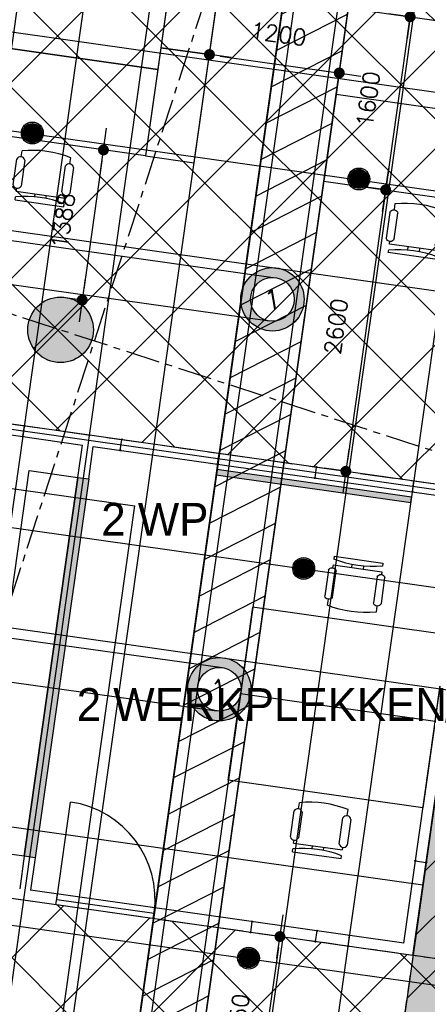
# Model space of a CAD drawing. Header units: millimetres. Extents: x -4106 to 114694, y -37499 to 54647.
# Tile 95 of 109: x 87757 to 91488, y 7281 to 16290. Entities that reach past the tile are written whole.
import ezdxf
from ezdxf.enums import TextEntityAlignment as Align

# ---------------------------------------------------------------- set-up
doc = ezdxf.new("R2010")
doc.units = ezdxf.units.MM
doc.header["$LTSCALE"] = 50
for name, pattern in [('B0301', [25, 12.5, -6.25, 0, -6.25]), ('B0401', [7.5, 5, -2.5]), ('B0702', [4.6875, 3.125, -1.5625]), ('XREF_05-werkset$0$B0702', [4.6875, 3.125, -1.5625]), ('XREF_STRAMIEN$0$B0201', [50, 31.25, -6.25, 6.25, -6.25])]:
    doc.linetypes.add(name, pattern=pattern)
for name, color, linetype in [('FOK_ BRANDSLANGHASPELS', 2, 'Continuous'), ('FOK_00_ALGEMEEN', 1, 'Continuous'), ('FOK_05---_TEKST_18', 1, 'Continuous'), ('FOK_05---_TEKST_25', 2, 'Continuous'), ('FOK_07_STRAMIEN', 13, 'B0301'), ('FOK_08---_MAATVOERING', 2, 'Continuous'), ('FOK_22_BINNENWANDEN', 2, 'Continuous'), ('FOK_22_BINNENWANDEN @ 1 VP1', 2, 'Continuous'), ('FOK_22_BINNENWANDEN @ 1 VP2', 2, 'Continuous'), ('FOK_22_BINNENWANDEN @ 1 VPModel', 2, 'Continuous'), ('FOK_82_LOS MEUBILAIR', 1, 'Continuous'), ('XREF_05-werkset$0$AA28G---_PREFABBETON', 242, 'Continuous'), ('XREF_05-werkset$0$AL28G---_PREFABBETON', 4, 'Continuous'), ('XREF_05-werkset$0$ALR3OR3-_OPPR30', 242, 'Continuous'), ('XREF_05_PLAFOND$0$AA00VV4-_SOLID252', 254, 'Continuous'), ('XREF_05_PLAFOND$0$AA45----_PLAFONDAFW', 1, 'Continuous'), ('XREF_05_PLAFOND$0$AI45----_PLAFONDAFW', 2, 'Continuous'), ('XREF_05_Sprinkler installatie$0$verzonken sprinkler', 6, 'Continuous'), ('XREF_05_Sprinkler installatie$0$WL524---', 4, 'Continuous'), ('XREF_05_Sprinkler installatie$0$WL531---', 3, 'Continuous'), ('XREF_05_Sprinkler installatie$0$WL6516--', 4, 'Continuous'), ('XREF_05_Vloergoot installaties$0$EL6131--_VG', 3, 'Continuous'), ('XREF_05_Vloergoot installaties$0$EL6222--', 3, 'Continuous'), ('XREF_STRAMIEN$0$AL$7A---_STRAMIEN', 1, 'XREF_STRAMIEN$0$B0201')]:
    doc.layers.add(name, color=color, linetype=linetype)
doc.styles.add('FOK-DIM', font='romans.shx')
doc.styles.add('XREF_05_Sprinkler installatie$0$Standard', font='txt')
doc.styles.add('XREF_05_Vloergoot installaties$0$BURO-018', font='simplex.shx', dxfattribs={"height": 180})
doc.dimstyles.new('FOK-100', dxfattribs={"dimscale": 100, "dimtxt": 1.5, "dimasz": 1, "dimexe": 2, "dimexo": 0, "dimgap": 2, "dimtad": 1, "dimdec": 0, "dimzin": 11, "dimdsep": 46, "dimtxsty": 'FOK-DIM', "dimblk1": 'DOT', "dimblk2": 'DOT', "dimsah": 1, "dimcen": 2.5, "dimclrd": 256, "dimclre": 256, "dimclrt": 256, "dimadec": 0, "dimazin": 0, "dimtfac": 1, "dimtdec": 0, "dimtix": 1, "dimtmove": 2, "dimatfit": 3, "dimldrblk": 'DOT', "dimfxl": 2, "dimtolj": 1, "dimtzin": 0, "dimarcsym": 0})

# ---------------------------------------------------------------- blocks, each defined once
blk = doc.blocks.new('XREF_05-werkset$0$V-H-28G001_B09145W02')
at = {"layer": 'XREF_05-werkset$0$AA28G---_PREFABBETON'}
h = blk.add_hatch(color=254, dxfattribs=at)
edge = h.paths.add_edge_path()
edge.add_arc((0, 0), 300, 0, 360)
h = blk.add_hatch(dxfattribs=at)
h.set_pattern_fill('KALKZST', color=1, scale=880, style=0)
h.set_pattern_definition([(45, (-25612.5, -9670.3), (-390.278, 390.278), [])])
edge = h.paths.add_edge_path()
edge.add_arc((0, 0), 300, 0, 360)
at = {"layer": 'XREF_05-werkset$0$AL28G---_PREFABBETON'}
blk.add_circle((0, 0), 300, dxfattribs=at)
blk = doc.blocks.new('XREF_05-werkset$0$V-H-28X00A_09145B1')
blk.add_blockref('XREF_05-werkset$0$V-H-28G001_B09145W02', (88131.4, 13452.1))
blk = doc.blocks.new('XREF_05-werkset')
at = {"layer": 'XREF_05-werkset$0$ALR3OR3-_OPPR30', "linetype": 'XREF_05-werkset$0$B0702'}
blk.add_lwpolyline([(60436.3, 20098.9), (31231.4, 21828.4), (22996.8, 22270), (24807, 36094.7), (95373.9, 36094.7), (86392.8, -27327.7), (68973.9, -21674.7), (69214.5, 10715.9, 0.399143)], format="xyb", close=True, dxfattribs=at)
blk.add_blockref('XREF_05-werkset$0$V-H-28X00A_09145B1', (0, 0))
blk = doc.blocks.new('XREF_STRAMIEN')
at = {"layer": 'XREF_STRAMIEN$0$AL$7A---_STRAMIEN', "ltscale": 0.2}
blk.add_line((4081.1, 40729.3), (99881.1, 9638.9), dxfattribs=at)
blk.add_lwpolyline([(98261.3, 43612.9), (74241, -30401.8)], dxfattribs=at)
blk = doc.blocks.new('XREF_05_PLAFOND')
at = {"layer": 'XREF_05_PLAFOND$0$AA00VV4-_SOLID252'}
h = blk.add_hatch(color=256, dxfattribs=at)
edge = h.paths.add_edge_path(flags=16)
edge.add_line((31231.4, 21828.4), (22996.8, 22270))
edge.add_line((22996.8, 22270), (24807, 36094.7))
edge.add_line((24807, 36094.7), (95373.9, 36094.7))
edge.add_line((95373.9, 36094.7), (86392.8, -27327.7))
edge.add_line((86392.8, -27327.7), (68973.9, -21674.7))
edge.add_line((68973.9, -21674.7), (69214.5, 10715.9))
edge.add_arc((59884.7, 10785.2), 9330, 359.57452, 446.61078)
edge.add_line((60436.3, 20098.9), (31231.4, 21828.4))
edge = h.paths.add_edge_path()
edge.add_line((31161.2, 20520.3), (31177.8, 20829.9))
edge.add_line((31177.8, 20829.9), (60377.7, 19100.6))
edge.add_arc((59884.7, 10785.2), 8330, -0.42547, 86.60747, ccw=False)
edge.add_line((68214.5, 10723.3), (67969.2, -22304.6))
edge.add_line((67969.2, -22304.6), (67939.7, -22395.7))
edge.add_line((67939.7, -22395.7), (87220.1, -28652.8))
edge.add_line((87220.1, -28652.8), (96531.3, 37099.7))
edge.add_line((96531.3, 37099.7), (23925.1, 37099.7))
edge.add_line((23925.1, 37099.7), (21807.3, 20926.8))
edge.add_line((21807.3, 20926.8), (31096.2, 20428.7))
edge.add_line((31096.2, 20428.7), (31101.3, 20523.5))
edge.add_line((31101.3, 20523.5), (31161.2, 20520.3))
at = {"layer": 'XREF_05_PLAFOND$0$AA45----_PLAFONDAFW'}
h = blk.add_hatch(dxfattribs=at)
h.set_pattern_fill('ANSI31', color=256, scale=2200, angle=342.02, style=0)
h.set_pattern_definition([(27.02, (0, 0), (-124.9329, 244.9832), [])])
h.paths.add_polyline_path([(84075.5, -26575.7), (84654.9, -26763.7), (93556.2, 36094.7), (92950.2, 36094.7)])
at = {"layer": 'XREF_05_PLAFOND$0$AI45----_PLAFONDAFW'}
h = blk.add_hatch(dxfattribs=at)
h.set_pattern_fill('_USER,_O', color=256, scale=600, angle=90, pattern_type=0)
h.set_pattern_definition([(81.94, (95233.5, 35104.6), (-594.073, 84.126), [])])
edge = h.paths.add_edge_path(flags=16)
edge.add_arc((41622.2, 26897.4), 5449.9, 0, 360)
h.paths.add_polyline_path([(49933.5, 30177.3), (51533.5, 30177.3), (51533.5, 27777.3), (49933.5, 27777.3)], flags=16)
edge = h.paths.add_edge_path(flags=16)
edge.add_arc((86127.3, 26613.5), 3800, 0, 360)
edge = h.paths.add_edge_path(flags=16)
edge.add_arc((74998.8, -10766.8), 5449.8, 0, 360)
edge = h.paths.add_edge_path()
edge.add_line((31231.4, 21828.4), (22996.8, 22270))
edge.add_line((22996.8, 22270), (24807, 36094.7))
edge.add_line((24807, 36094.7), (95373.9, 36094.7))
edge.add_line((95373.9, 36094.7), (86392.8, -27327.7))
edge.add_line((86392.8, -27327.7), (68973.9, -21674.7))
edge.add_line((68973.9, -21674.7), (69214.5, 10715.9))
edge.add_arc((59884.7, 10785.2), 9330, 359.57452, 446.61078)
edge.add_line((60436.3, 20098.9), (31231.4, 21828.4))
h = blk.add_hatch(dxfattribs=at)
h.set_pattern_fill('_USER,_O', color=256, scale=1800, pattern_type=0)
h.set_pattern_definition([(351.94, (95233.5, 35104.6), (252.378, 1782.22), [])])
edge = h.paths.add_edge_path(flags=16)
edge.add_arc((74998.8, -10766.8), 5449.8, 0, 360)
edge = h.paths.add_edge_path(flags=16)
edge.add_arc((41622.2, 26897.4), 5449.9, 0, 360)
h.paths.add_polyline_path([(49933.5, 30177.3), (51533.5, 30177.3), (51533.5, 27777.3), (49933.5, 27777.3)], flags=16)
edge = h.paths.add_edge_path(flags=16)
edge.add_arc((86127.3, 26613.5), 3800, 0, 360)
edge = h.paths.add_edge_path()
edge.add_line((31231.4, 21828.4), (22996.8, 22270))
edge.add_line((22996.8, 22270), (24807, 36094.7))
edge.add_line((24807, 36094.7), (95373.9, 36094.7))
edge.add_line((95373.9, 36094.7), (86392.8, -27327.7))
edge.add_line((86392.8, -27327.7), (68973.9, -21674.7))
edge.add_line((68973.9, -21674.7), (69214.5, 10715.9))
edge.add_arc((59884.7, 10785.2), 9330, 359.57452, 446.61078)
edge.add_line((60436.3, 20098.9), (31231.4, 21828.4))
at = {"layer": 'XREF_05_PLAFOND$0$AA45----_PLAFONDAFW'}
blk.add_lwpolyline([(84075.5, -26575.7), (84654.9, -26763.7), (93556.2, 36094.7), (92950.2, 36094.7)], close=True, dxfattribs=at)
blk = doc.blocks.new('XREF_05_Sprinkler installatie$0$SP-KOP02')
at = {"color": 0, "linetype": 'Continuous'}
for p, q in [((-0.875, -0.023), (0.023, 0.875)), ((-0.847, -0.219), (0.219, 0.847)), ((-0.843, 0.233), (-0.233, 0.843)), ((-0.786, -0.383), (0.383, 0.786)), ((-0.702, -0.523), (0.523, 0.702)), ((-0.595, -0.641), (0.641, 0.595)), ((-0.469, -0.739), (0.739, 0.469)), ((-0.32, -0.815), (0.815, 0.32)), ((-0.144, -0.863), (0.863, 0.144)), ((0.072, -0.872), (0.872, -0.072)), ((0.381, -0.788), (0.788, -0.381))]:
    blk.add_line(p, q, dxfattribs=at)
at = {"color": 0, "linetype": 'Continuous', "const_width": 0.875}
blk.add_lwpolyline([(-0.438, 0, 1), (0.438, 0, 1)], format="xyb", close=True, dxfattribs=at)
at = {"color": 0, "linetype": 'Continuous'}
for radius in [1, 0.875]:
    blk.add_circle((0, 0), radius, dxfattribs=at)
at = {"color": 0, "linetype": 'Continuous', "style": 'XREF_05_Sprinkler installatie$0$Standard', "flags": 1}
for tag, p in [('SP_MATCODE', (2, 2)), ('SP_TEMP', (2, -3)), ('SP_DOORL', (2, -5)), ('SP_KFACT', (2, -7)), ('SP_SPRHK', (2, -9)), ('SP_KLEP', (2, -11))]:
    blk.add_attdef(tag, p, '', height=1, dxfattribs=at)
blk = doc.blocks.new('XREF_05_Sprinkler installatie')
at = {"layer": 'XREF_05_Sprinkler installatie$0$verzonken sprinkler'}
h = blk.add_hatch(dxfattribs=at)
h.set_pattern_fill('JIS_WOOD', color=256, scale=500, style=0)
h.set_pattern_definition([(45, (3.27, -36464.7), (-250, 250), [])])
h.paths.add_polyline_path([(24807, 36094.7), (95373.9, 36094.7), (86392.8, -27327.1), (68969.3, -21673.2), (69211, 10225.9), (69061.7, 12468.4), (68691.3, 13866.6), (68340.9, 14727.8), (67609, 16018.5), (67276.1, 16479), (66137.8, 17709.9), (64799, 18713.9), (64109.1, 19104.2), (63010.1, 19573.8), (61837.8, 19908.5), (60551.6, 20091.3), (59092.5, 20179.1), (23005.1, 22333.3)], flags=16)
h.paths.add_polyline_path([(24131.3, 36864.7), (96541.6, 37108.7), (87227.5, -28664.7), (68230.9, -22243.1), (68457.4, 9789.2), (68440.3, 11431.8), (68331.7, 12290.1), (67835.2, 13662.2), (67691.2, 14032.7), (66838.9, 15594.2), (65842.1, 16784.9), (63693.8, 18333.6), (62337.4, 18876.6), (59567.3, 19359.3), (56813.6, 19563.8), (22128.1, 21566.8)])
blk.add_lwpolyline([(24807, 36094.7), (95373.9, 36094.7), (86392.8, -27327.1), (68969.3, -21673.2), (69211, 10225.9), (69061.7, 12468.4), (68691.3, 13866.6), (68340.9, 14727.8), (67609, 16018.5), (67276.1, 16479), (66137.8, 17709.9), (64799, 18713.9), (64109.1, 19104.2), (63010.1, 19573.8), (61837.8, 19908.5), (60551.6, 20091.3), (59092.5, 20179.1), (23005.1, 22333.3)], close=True, dxfattribs=at)
at = {"layer": 'XREF_05_Sprinkler installatie$0$WL524---'}
for p, q in [((92898.8, 14530.6), (81939.1, 16082.6)), ((81400.3, 12533.2), (92358.7, 10981.4)), ((91899.4, 7406), (80921.5, 8960.6))]:
    blk.add_line(p, q, dxfattribs=at)
at = {"layer": 'XREF_05_Sprinkler installatie$0$WL531---'}
for p in [(82473.5, 12738.5), (86404.5, -5152)]:
    blk.add_line(p, (88810.9, 11841), dxfattribs=at)
at = {"layer": 'XREF_05_Sprinkler installatie$0$WL6516--', "xscale": 99.9999999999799, "yscale": 100, "zscale": 100, "rotation": 7.589429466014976}
for p in [(87873.1, 15252.7), (90862.1, 14832.5), (90356.9, 11268.1), (89852.1, 7703.7)]:
    blk.add_blockref('XREF_05_Sprinkler installatie$0$SP-KOP02', p, dxfattribs=at)
blk = doc.blocks.new('XREF_05_Vloergoot installaties$0$E00415')
at = {"linetype": 'Continuous'}
h = blk.add_hatch(color=0, dxfattribs=at)
edge = h.paths.add_edge_path()
edge.add_arc((0, 0), 2.9, 0, 360)
edge = h.paths.add_edge_path(flags=16)
edge.add_arc((0, 0), 2, 0, 360)
at = {"color": 0, "linetype": 'Continuous'}
for radius in [2.9, 2]:
    blk.add_circle((0, 0), radius, dxfattribs=at)
at = {"color": 0, "linetype": 'Continuous', "style": 'XREF_05_Vloergoot installaties$0$BURO-018'}
for tag, p in [('E_GKAST', (0, 8)), ('E_GROEP', (0, 5)), ('E_SGROEP', (4.5, 5))]:
    blk.add_attdef(tag, text='', height=1.8, dxfattribs=at).set_placement(p, align=Align.MIDDLE)
at = {"color": 0, "linetype": 'Continuous', "style": 'XREF_05_Vloergoot installaties$0$BURO-018', "flags": 1}
for tag, p in [('E_VERMCODE', (13, 5)), ('E_MATCODE', (0, 0))]:
    blk.add_attdef(tag, text='', height=1.8, dxfattribs=at).set_placement(p, align=Align.MIDDLE)
blk = doc.blocks.new('XREF_05_Vloergoot installaties')
at = {"layer": 'XREF_05_Vloergoot installaties$0$EL6131--_VG'}
for p, q in [((92915.2, 35130.9), (84340.7, -25462.2)), ((93311.2, 35074.9), (84736.8, -25518.2)), ((72267.6, 16438.7), (90098.7, 13929.3)), ((72212, 16042.6), (90043, 13533.2)), ((71761.8, 12856.8), (89612.1, 10361.6)), ((71706.9, 12460.6), (89557.1, 9965.4))]:
    blk.add_line(p, q, dxfattribs=at)
at = {"layer": 'XREF_05_Vloergoot installaties$0$EL6222--'}
ref = blk.add_blockref('XREF_05_Vloergoot installaties$0$E00415', (90070.8, 13731.2), dxfattribs=dict(at, xscale=99.99999999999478, yscale=100, zscale=100, rotation=351.5354125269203))
ref.add_attrib('E_GROEP', '1', dxfattribs={"layer": '0', "color": 1, "linetype": 'Continuous', "height": 180, "rotation": 9.51131, "style": 'XREF_05_Vloergoot installaties$0$BURO-018'}).set_placement((90070.8, 13731.2), align=Align.MIDDLE)
ref = blk.add_blockref('XREF_05_Vloergoot installaties$0$E00415', (89584.6, 10163.5), dxfattribs=dict(at, xscale=100.000000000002, yscale=100, zscale=100, rotation=351.5354125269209))
ref.add_attrib('E_GROEP', '1', dxfattribs={"layer": '0', "color": 1, "linetype": 'Continuous', "height": 180, "rotation": 9.51131, "style": 'XREF_05_Vloergoot installaties$0$BURO-018'}).set_placement((89584.6, 10163.5), align=Align.MIDDLE)
blk = doc.blocks.new('WP 1600-800')
at = {"linetype": 'Continuous'}
for p, q in [((701.5, 1636.1), (940, 1636.1)), ((569, 1600.1), (595.5, 1600.1)), ((569, 1600.1), (569, 1149.6)), ((648.5, 1600.1), (675, 1600.1)), ((648.5, 1600.1), (648.5, 1149.6)), ((940, 1564.1), (701.5, 1564.1)), ((966.5, 1600.1), (1022, 1600.1)), ((648.5, 1427.8), (620.3, 1427.8)), ((620.9, 1321.8), (648.5, 1321.8)), ((701.5, 1185.6), (940, 1185.6)), ((569, 1149.6), (595.5, 1149.6)), ((648.5, 1149.6), (675, 1149.6)), ((935.6, 1113), (697.1, 1113)), ((966.5, 1149.6), (1022, 1149.6))]:
    blk.add_line(p, q, dxfattribs=at)
blk.add_lwpolyline([(1133.9, 2274.8), (1933.9, 2274.8), (1933.9, 474.8), (1133.9, 474.8)], close=True)
for centre, radius, start, end in [((712.7, 1600.1), 37.7, 107.28561, 252.71439), ((928.8, 1600.1), 37.7, 287.28561, 72.71439), ((-348.6, 1374.8), 970.6, 346.5803, 13.4197), ((77.9, 1374.8), 970.6, 346.5803, 13.4197), ((710.9, 1148.6), 38.2, 104.35438, 248.70731), ((926.1, 1150), 38.2, 284.35438, 68.70731)]:
    blk.add_arc(centre, radius, start, end, dxfattribs=at)
blk = doc.blocks.new('A$C46E716B0')
at = {"layer": 'FOK_00_ALGEMEEN', "color": 13}
for points in [[(0, 0), (0, 900)], [(0, 0), (900, 0)]]:
    blk.add_lwpolyline(points, dxfattribs=at)
blk.add_arc((0, 0), 900, 0, 90, dxfattribs=at)
blk = doc.blocks.new('*U556')
at = {"layer": 'FOK_22_BINNENWANDEN @ 1 VP1'}
blk.add_hatch(color=256, dxfattribs=at).paths.add_polyline_path([(532.8, 3776.5), (631.8, 3762.5), (141.1, 297), (42.1, 311.1)])
at = {"layer": 'FOK_22_BINNENWANDEN @ 1 VP2'}
blk.add_hatch(color=256, dxfattribs=at).paths.add_polyline_path([(532.8, 3776.5), (631.8, 3762.5), (141.1, 297), (42.1, 311.1)])
at = {"layer": 'FOK_22_BINNENWANDEN @ 1 VPModel'}
blk.add_hatch(color=256, dxfattribs=at).paths.add_polyline_path([(532.8, 3776.5), (631.8, 3762.5), (141.1, 297), (42.1, 311.1)])
blk = doc.blocks.new('A$C70436BE2')
at = {"layer": 'FOK_22_BINNENWANDEN'}
for points in [[(532.8, 3776.5), (574.9, 4073.5)], [(631.8, 3762.5), (673.9, 4059.5)], [(42.1, 311.1), (0, 14)], [(141.1, 297), (99, 0)]]:
    blk.add_lwpolyline(points, dxfattribs=at)
blk.add_lwpolyline([(532.8, 3776.5), (631.8, 3762.5), (141.1, 297), (42.1, 311.1)], close=True, dxfattribs=at)
blk.add_blockref('*U556', (0, 0), dxfattribs=at)
blk = doc.blocks.new('A$C7701688E')
for p, q in [((-35.1, 75), (455.7, 3540.4)), ((455.7, 3540.4), (901.3, 3477.3)), ((901.2, 3477.3), (410.5, 11.9)), ((1796.7, -184.4), (2287.4, 3281)), ((2287.4, 3281), (2733, 3217.9)), ((2733, 3217.9), (2242.2, -247.5)), ((410.5, 11.9), (-35.1, 75)), ((2242.2, -247.5), (1796.6, -184.4))]:
    blk.add_line(p, q)
blk = doc.blocks.new('A$C094F4788')
at = {"layer": 'Defpoints'}
blk.add_lwpolyline([(5, 19), (104, 5)], dxfattribs=at)
blk.add_point((5, 19), dxfattribs=at)
at = {"layer": 'Defpoints', "color": 5}
for p in [(5, 19), (104, 5)]:
    blk.add_point(p, dxfattribs=at)
at = {"layer": 'FOK_22_BINNENWANDEN', "color": 5}
for centre in [(5, 19), (104, 5)]:
    blk.add_circle(centre, 5, dxfattribs=at)
blk = doc.blocks.new('DOT')
at = {"color": 0}
blk.add_line((-2, 0), (2, 0), dxfattribs=at)
at = {"color": 0, "const_width": 0.5}
blk.add_lwpolyline([(-0.25, 0, 1), (0.25, 0, 1)], format="xyb", close=True, dxfattribs=at)
blk = doc.blocks.new('*D65')
at = {"layer": 'Defpoints', "color": 0}
for p in [(91583.6, 18098.6), (91331.3, 16316.4), (91331.3, 16316.4)]:
    blk.add_point(p, dxfattribs=at)
at = {"layer": 'FOK_08---_MAATVOERING', "lineweight": -2}
for p, q in [((91583.6, 18098.6), (91385.6, 18126.6)), ((91569.6, 17999.6), (91345.3, 16415.4)), ((91331.3, 16316.4), (91529.3, 16288.3))]:
    blk.add_line(p, q, dxfattribs=at)
at = {"layer": 'FOK_08---_MAATVOERING', "lineweight": -2, "xscale": 100, "yscale": 100, "zscale": 100}
for p, rotation in [((91583.6, 18098.6), 81.9400000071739), ((91331.3, 16316.4), 261.9400000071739)]:
    blk.add_blockref('DOT', p, dxfattribs=dict(at, rotation=rotation))
at = {"layer": 'FOK_08---_MAATVOERING', "insert": (91185.2, 17246), "char_height": 150, "attachment_point": 5, "rotation": 81.94, "style": 'FOK-DIM'}
blk.add_mtext('\\A1;1800', dxfattribs=at)
blk = doc.blocks.new('*D66')
at = {"layer": 'Defpoints', "color": 0}
for p in [(91331.3, 16316.4), (91106.9, 14732.2), (91106.9, 14732.2)]:
    blk.add_point(p, dxfattribs=at)
at = {"layer": 'FOK_08---_MAATVOERING', "lineweight": -2}
for p, q in [((91331.3, 16316.4), (91133.2, 16344.4)), ((91317.2, 16217.4), (91120.9, 14831.2)), ((91106.9, 14732.2), (90908.9, 14760.2))]:
    blk.add_line(p, q, dxfattribs=at)
at = {"layer": 'FOK_08---_MAATVOERING', "lineweight": -2, "xscale": 100, "yscale": 100, "zscale": 100}
for p, rotation in [((91331.3, 16316.4), 81.94000000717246), ((91106.9, 14732.2), 261.9400000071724)]:
    blk.add_blockref('DOT', p, dxfattribs=dict(at, rotation=rotation))
at = {"layer": 'FOK_08---_MAATVOERING', "insert": (90946.8, 15562.8), "char_height": 150, "attachment_point": 5, "rotation": 81.94, "style": 'FOK-DIM'}
blk.add_mtext('\\A1;1600', dxfattribs=at)
blk = doc.blocks.new('*D67')
at = {"layer": 'Defpoints', "color": 0}
for p in [(91106.9, 14732.2), (90742.4, 12157.9), (90742.4, 12157.9)]:
    blk.add_point(p, dxfattribs=at)
at = {"layer": 'FOK_08---_MAATVOERING', "lineweight": -2}
for p, q in [((91106.9, 14732.2), (90908.9, 14760.2)), ((91092.9, 14633.2), (90756.4, 12256.9)), ((90742.4, 12157.9), (90544.4, 12185.9))]:
    blk.add_line(p, q, dxfattribs=at)
at = {"layer": 'FOK_08---_MAATVOERING', "lineweight": -2, "xscale": 100, "yscale": 100, "zscale": 100}
for p, rotation in [((91106.9, 14732.2), 81.94000000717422), ((90742.4, 12157.9), 261.9400000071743)]:
    blk.add_blockref('DOT', p, dxfattribs=dict(at, rotation=rotation))
at = {"layer": 'FOK_08---_MAATVOERING', "insert": (90652.4, 13483.6), "char_height": 150, "attachment_point": 5, "rotation": 81.94, "style": 'FOK-DIM'}
blk.add_mtext('\\A1;2600', dxfattribs=at)
blk = doc.blocks.new('*D68')
at = {"layer": 'Defpoints', "color": 0}
for p in [(88524, 15097.9), (88329.4, 13724.1), (88329.4, 13724.1)]:
    blk.add_point(p, dxfattribs=at)
at = {"layer": 'FOK_08---_MAATVOERING', "lineweight": -2}
for p, q in [((88524, 15097.9), (88326, 15126)), ((88510, 14998.9), (88343.5, 13823.1)), ((88329.4, 13724.1), (88131.4, 13752.1))]:
    blk.add_line(p, q, dxfattribs=at)
at = {"layer": 'FOK_08---_MAATVOERING', "lineweight": -2, "xscale": 100, "yscale": 100, "zscale": 100}
for p, rotation in [((88524, 15097.9), 81.94000000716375), ((88329.4, 13724.1), 261.9400000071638)]:
    blk.add_blockref('DOT', p, dxfattribs=dict(at, rotation=rotation))
at = {"layer": 'FOK_08---_MAATVOERING', "insert": (88154.4, 14449.6), "char_height": 150, "attachment_point": 5, "rotation": 81.94, "style": 'FOK-DIM'}
blk.add_mtext('\\A1;1388', dxfattribs=at)
blk = doc.blocks.new('*D79')
at = {"layer": 'Defpoints', "color": 0}
for p in [(89494.2, 15970.5), (90682.4, 15802.3), (90682.4, 15802.3)]:
    blk.add_point(p, dxfattribs=at)
at = {"layer": 'FOK_08---_MAATVOERING', "lineweight": -2}
for p, q in [((89494.2, 15970.5), (89522.3, 16168.5)), ((89593.2, 15956.5), (90583.4, 15816.3)), ((90682.4, 15802.3), (90654.3, 15604.2))]:
    blk.add_line(p, q, dxfattribs=at)
at = {"layer": 'FOK_08---_MAATVOERING', "lineweight": -2, "xscale": 100, "yscale": 100, "zscale": 100}
for p, rotation in [((89494.2, 15970.5), 171.9399999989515), ((90682.4, 15802.3), 351.9399999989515)]:
    blk.add_blockref('DOT', p, dxfattribs=dict(at, rotation=rotation))
at = {"layer": 'FOK_08---_MAATVOERING', "insert": (90126.9, 16158.7), "char_height": 150, "attachment_point": 5, "rotation": 351.94, "style": 'FOK-DIM'}
blk.add_mtext('\\A1;1200', dxfattribs=at)
blk = doc.blocks.new('A$C4D8164B4')
at = {"layer": 'FOK_ BRANDSLANGHASPELS', "color": 2}
blk.add_circle((20000, 20000), 20000, dxfattribs=at)
blk = doc.blocks.new('kast')
at = {"layer": 'FOK_82_LOS MEUBILAIR'}
blk.add_lwpolyline([(-1052.2, -305.5), (-62.1, -445.7), (1, -0.1), (-989.1, 140.1)], close=True, dxfattribs=at)
blk = doc.blocks.new('*D131')
at = {"layer": 'Defpoints', "color": 0}
for p in [(90139.5, 7900.3), (89908.1, 6266.7), (89908.1, 6266.7)]:
    blk.add_point(p, dxfattribs=at)
at = {"layer": 'FOK_08---_MAATVOERING', "lineweight": -2}
for p, q in [((90139.5, 7900.3), (89941.5, 7928.4)), ((90125.5, 7801.3), (89922.2, 6365.7)), ((89908.1, 6266.7), (90106.2, 6238.6))]:
    blk.add_line(p, q, dxfattribs=at)
at = {"layer": 'FOK_08---_MAATVOERING', "lineweight": -2, "xscale": 100, "yscale": 100, "zscale": 100}
for p, rotation in [((90139.5, 7900.3), 81.93999999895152), ((89908.1, 6266.7), 261.9399999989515)]:
    blk.add_blockref('DOT', p, dxfattribs=dict(at, rotation=rotation))
at = {"layer": 'FOK_08---_MAATVOERING', "insert": (89751.5, 7122.1), "char_height": 150, "attachment_point": 5, "rotation": 81.94, "style": 'FOK-DIM'}
blk.add_mtext('\\A1;1650', dxfattribs=at)

msp = doc.modelspace()

# ---------------------------------------------------------------- hatches: boundary and pattern name
at = {"layer": 'FOK_08---_MAATVOERING'}
h = msp.add_hatch(dxfattribs=at)
h.set_pattern_fill('ANSI37', color=254, scale=200, style=0)
h.set_pattern_definition([(45, (14914.84, -16635.76), (-449.013, 449.013), []), (135, (14914.84, -16635.76), (-449.013, -449.013), [])])
h.paths.add_polyline_path([(87040.5, 21822.4), (85771.6, 12861.8), (92721.9, 11877.5), (93990.8, 20838.1)])
h = msp.add_hatch(dxfattribs=at)
h.set_pattern_fill('ANSI37', color=254, scale=200, style=0)
h.set_pattern_definition([(45, (13148.2, -29111.3), (-449.013, 449.013), []), (135, (13148.2, -29111.3), (-449.013, -449.013), [])])
h.paths.add_polyline_path([(85168.7, 8604.2), (84004.9, 386.2), (90955.3, -598), (92119, 7620)])
at = {"layer": 'FOK_22_BINNENWANDEN'}
msp.add_hatch(color=252, dxfattribs=at).paths.add_polyline_path([(89554.7, 12124.4), (91337, 11872.5), (91344, 11922), (89561.7, 12173.9)])

# ---------------------------------------------------------------- linework, layer by layer
at = {"layer": 'Defpoints', "linetype": 'B0401', "ltscale": 0.5}
msp.add_line((106063.5, 5645.6), (90218.4, 7889.2), dxfattribs=at)
at = {"layer": 'FOK_08---_MAATVOERING', "color": 13, "linetype": 'B0702', "ltscale": 2}
for points in [[(87040.5, 21822.4), (85771.6, 12861.8), (92721.9, 11877.5), (93990.8, 20838.1), (87040.5, 21822.4)], [(85168.7, 8604.2), (84004.9, 386.2), (90955.3, -598), (92119, 7620), (85168.7, 8604.2)]]:
    msp.add_lwpolyline(points, dxfattribs=at)
at = {"layer": 'FOK_22_BINNENWANDEN', "ltscale": 0.5}
for p, q in [((78840.8, 13843.2), (91959.8, 11985.5)), ((86054.7, 12720.7), (88332, 12398.2)), ((88431, 12384.2), (91846.8, 11900.5)), ((91356.9, 7727.9), (91959.8, 11985.5)), ((91272, 7841.5), (91846.9, 11901)), ((91356.9, 7727.9), (78237.9, 9585.7)), ((91272, 7841.5), (87856.1, 8324.7))]:
    msp.add_line(p, q, dxfattribs=at)
at = {"layer": 'FOK_22_BINNENWANDEN', "color": 13}
msp.add_lwpolyline([(89554.7, 12124.4), (91337, 11872.5), (91344, 11922), (89561.7, 12173.9)], close=True, dxfattribs=at)
at = {"layer": 'FOK_22_BINNENWANDEN'}
for points in [[(88089.3, 8190.7), (88103.3, 8289.7)], [(88980.4, 8064.5), (88994.4, 8163.5)]]:
    msp.add_lwpolyline(points, dxfattribs=at)

# ---------------------------------------------------------------- block references
for name in ['XREF_05_PLAFOND', 'XREF_05_Sprinkler installatie', 'XREF_05_Vloergoot installaties']:
    msp.add_blockref(name, (0, 0))
at = {"layer": 'FOK_ BRANDSLANGHASPELS'}
for p in [(65187.1, 382.2), (63286.4, -17476.2)]:
    msp.add_blockref('A$C4D8164B4', p, dxfattribs=at)
at = {"layer": 'FOK_07_STRAMIEN'}
msp.add_blockref('XREF_STRAMIEN', (0, 0), dxfattribs=at)
at = {"layer": 'FOK_22_BINNENWANDEN'}
for name, p in [('XREF_05-werkset', (0, 0)), ('A$C70436BE2', (87757.1, 8324.7)), ('A$C094F4788', (91373.5, 8574.4))]:
    msp.add_blockref(name, p, dxfattribs=at)
for name, p, rotation in [('A$C094F4788', (87806.1, 12470.4), 90), ('A$C094F4788', (88697.2, 12344.2), 90), ('A$C094F4788', (89588.3, 12218), 90), ('A$C094F4788', (90479.4, 12091.8), 90), ('A$C094F4788', (91370.5, 11965.6), 90), ('A$C46E716B0', (88096.3, 8240.2), 351.934987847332), ('A$C094F4788', (89890.5, 7933.3), 90), ('A$C094F4788', (90484.8, 7849.1), 90), ('A$C094F4788', (90781.6, 7807.1), 90)]:
    msp.add_blockref(name, p, dxfattribs=dict(at, rotation=rotation))
at = {"layer": 'FOK_82_LOS MEUBILAIR'}
for name, p, rotation in [('WP 1600-800', (87039.4, 18069.3), 261.9399999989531), ('kast', (89188.7, 17022.7), 90), ('WP 1600-800', (90455.3, 17585.6), 261.9399999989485), ('WP 1600-800', (89219.6, 13854.2), 81.93999999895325), ('kast', (89048.5, 16032.6), 90), ('WP 1600-800', (91758.3, 7889.4), 81.94000000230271)]:
    msp.add_blockref(name, p, dxfattribs=dict(at, rotation=rotation))
at = {"layer": 'FOK_82_LOS MEUBILAIR', "xscale": -1}
for p, rotation in [((89913, 13756), 261.9399999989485), ((92300.6, 11718.9), 81.94000000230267), ((88536.8, 7606), 81.93999999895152)]:
    msp.add_blockref('WP 1600-800', p, dxfattribs=dict(at, rotation=rotation))
at = {"layer": 'FOK_82_LOS MEUBILAIR'}
msp.add_blockref('A$C7701688E', (85556.9, 8883.2), dxfattribs=at)

# ---------------------------------------------------------------- texts
at = {"layer": 'FOK_05---_TEKST_18', "insert": (88279.2, 10173.5), "char_height": 300, "width": 57960.996, "attachment_point": 1}
msp.add_mtext('{\\fCentury Gothic|b0|i0|c0|p34;2 WERKPLEKKEN}', dxfattribs=at)
at = {"layer": 'FOK_05---_TEKST_25', "insert": (88504.1, 11868.8), "char_height": 300, "width": 57960.996, "attachment_point": 1}
msp.add_mtext('{\\fCentury Gothic|b0|i0|c0|p34;2 WP}', dxfattribs=at)

# ---------------------------------------------------------------- dimensions: what is measured, and where the dimension line sits
at = {"layer": 'FOK_08---_MAATVOERING'}
for base, p1, p2, angle, picture, middle in [((91331.3, 16316.4), (91583.6, 18098.6), (91331.3, 16316.4), 81.94, '*D65', (91185.2, 17246)), ((91106.9, 14732.2), (91331.3, 16316.4), (91106.9, 14732.2), 81.94, '*D66', (90946.8, 15562.8)), ((90682.4, 15802.3), (89494.2, 15970.5), (90682.4, 15802.3), 171.94, '*D79', (90126.9, 16158.7)), ((88329.4, 13724.1), (88524, 15097.9), (88329.4, 13724.1), 81.94, '*D68', (88154.4, 14449.6)), ((90742.4, 12157.9), (91106.9, 14732.2), (90742.4, 12157.9), 81.94, '*D67', (90652.4, 13483.6)), ((89908.1, 6266.7), (90139.5, 7900.3), (89908.1, 6266.7), 81.94, '*D131', (89751.5, 7122.1))]:
    dim = msp.add_linear_dim(base=base, p1=p1, p2=p2, angle=angle, dimstyle='FOK-100', dxfattribs=at)
    dim.commit()
    dim.dimension.update_dxf_attribs({"geometry": picture, "text_midpoint": middle})

doc.saveas('drawing.dxf')
